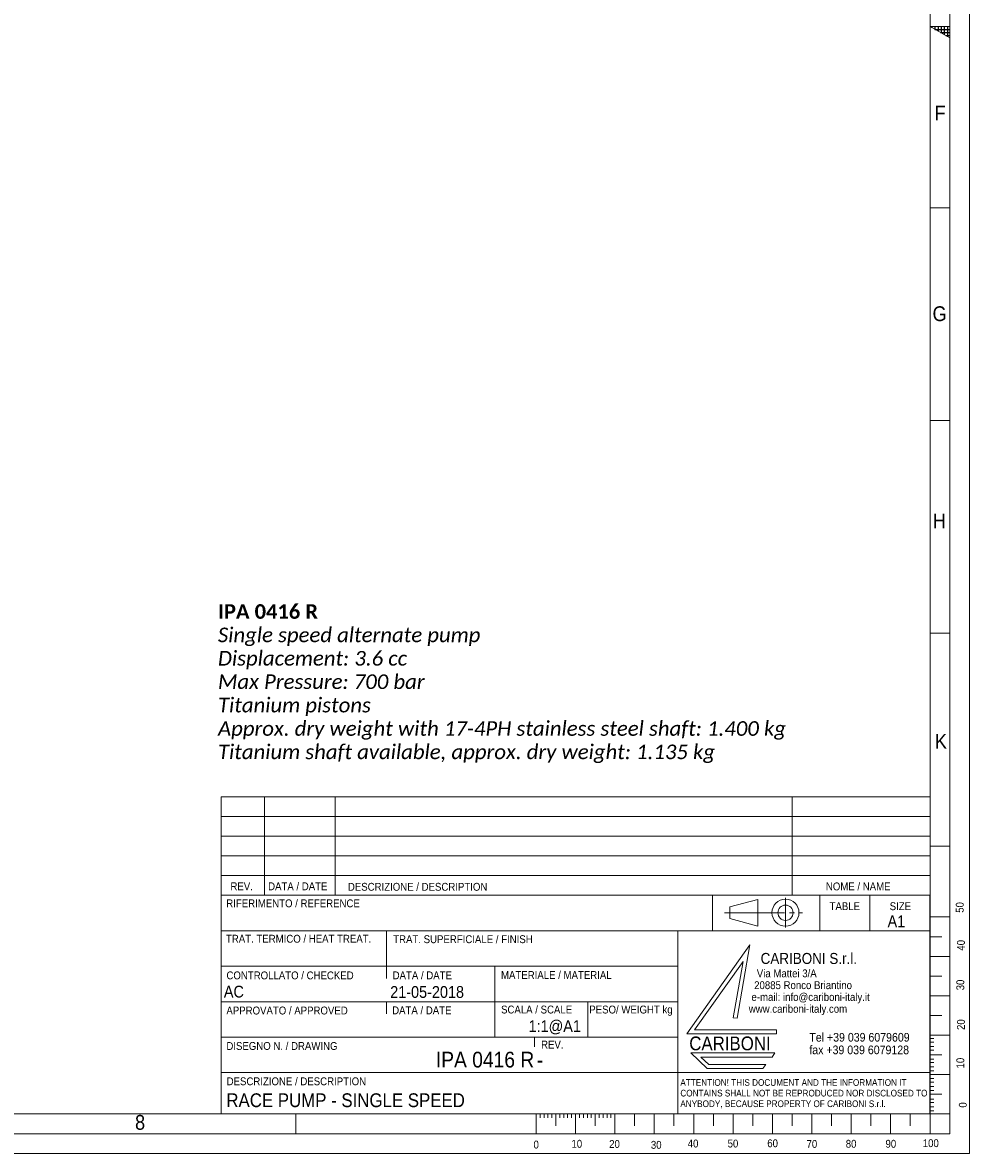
# Model space of a CAD drawing. Header units: millimetres. Extents: x 10 to 831, y 10 to 584.
# Tile 4 of 6: x 591 to 831, y 10 to 297. Entities that reach past the tile are written whole.
import ezdxf

# ---------------------------------------------------------------- set-up
doc = ezdxf.new("R2010")
doc.units = ezdxf.units.MM
doc.linetypes.add('SLD-Centro', pattern=[19.05, 15.24, -1.27, 1.27, -1.27])
doc.linetypes.add('SLD-Solido', pattern=[0])
doc.styles.add('SLDTEXTSTYLE0', font='CALIBRIB.TTF')
doc.styles.add('SLDTEXTSTYLE1', font='CALIBRII.TTF')
doc.styles.add('SLDTEXTSTYLE2', font='GOTHIC.TTF', dxfattribs={"width": 0.913})
doc.styles.add('SLDTEXTSTYLE3', font='GOTHIC.TTF', dxfattribs={"width": 0.913})
doc.styles.add('SLDTEXTSTYLE4', font='GOTHIC.TTF', dxfattribs={"width": 0.913})

# ---------------------------------------------------------------- blocks, each defined once
blk = doc.blocks.new('SW_NOTE_0')
at = {"color": 0, "linetype": 'Continuous', "lineweight": 0, "attachment_point": 1}
for s, insert, char_height, style in [('IPA 0416 R', (0, 4.94), 3.704, 'SLDTEXTSTYLE0'), ('Single speed alternate pump ', (0, -1), 3.7042, 'SLDTEXTSTYLE1'), ('Displacement: 3.6 cc', (0, -6.94), 3.7042, 'SLDTEXTSTYLE1'), ('Max Pressure: 700 bar', (0, -12.88), 3.7042, 'SLDTEXTSTYLE1'), ('Titanium pistons', (0, -18.82), 3.7042, 'SLDTEXTSTYLE1'), ('Approx. dry weight with 17-4PH stainless steel shaft: 1.400 kg', (0, -24.76), 3.7042, 'SLDTEXTSTYLE1'), ('Titanium shaft available, approx. dry weight: 1.135 kg', (0, -30.69), 3.7042, 'SLDTEXTSTYLE1')]:
    blk.add_mtext(s, dxfattribs=dict(at, insert=insert, char_height=char_height, style=style))
blk = doc.blocks.new('SW_NOTE_1')
at = {"color": 0, "linetype": 'Continuous', "lineweight": 0, "char_height": 2, "attachment_point": 1, "style": 'SLDTEXTSTYLE2'}
for s, insert in [('   Via Mattei 3/A', (0, 2.55)), ('  20885 Ronco Briantino', (0, -0.45)), (' e-mail: info@cariboni-italy.it', (0, -3.45)), ('www.cariboni-italy.com', (0, -6.45))]:
    blk.add_mtext(s, dxfattribs=dict(at, insert=insert))
blk = doc.blocks.new('SW_NOTE_2')
at = {"color": 0, "linetype": 'Continuous', "lineweight": 0, "char_height": 2.2, "attachment_point": 1, "style": 'SLDTEXTSTYLE2'}
for s, insert in [('Tel +39 039 6079609', (0, 2.81)), ('fax +39 039 6079128', (0, -0.39))]:
    blk.add_mtext(s, dxfattribs=dict(at, insert=insert))
blk = doc.blocks.new('SW_NOTE_3')
at = {"color": 0, "linetype": 'Continuous', "lineweight": 0, "char_height": 1.7, "attachment_point": 1, "style": 'SLDTEXTSTYLE2'}
for s, insert in [('ATTENTION! THIS DOCUMENT AND THE INFORMATION IT', (0, 2.17)), ('CONTAINS SHALL NOT BE REPRODUCED NOR DISCLOSED TO', (0, -0.53)), ('ANYBODY, BECAUSE PROPERTY OF CARIBONI S.r.l.', (0, -3.23))]:
    blk.add_mtext(s, dxfattribs=dict(at, insert=insert))

msp = doc.modelspace()

# ---------------------------------------------------------------- hatches: boundary and pattern name
at = {"linetype": 'Continuous'}
h = msp.add_hatch(dxfattribs=at)
h.set_pattern_fill('NET', color=8, scale=0.25, style=0)
h.paths.add_polyline_path([(821, 296), (826, 296), (826, 293.11325)], flags=0)

# ---------------------------------------------------------------- linework, layer by layer
at = {"color": 7, "linetype": 'SLD-Solido', "lineweight": 0}
for p, q in [((831, 10), (831, 584)), ((826, 15), (826, 579)), ((826, 293.11325), (821, 296)), ((821, 296), (826, 296)), ((826, 296), (826, 293.11325)), ((826, 250), (821, 250)), ((821, 250), (826, 250)), ((821, 196), (826, 196)), ((821, 142), (826, 142)), ((641, 100.50714), (641, 20.00714)), ((641, 100.50714), (821, 100.50714)), ((652, 100.50714), (652, 75.49899)), ((670, 100.50714), (670, 75.49899)), ((786, 100.50714), (786, 75.49899)), ((641.00331, 95.49899), (821.00331, 95.49899)), ((641.00331, 90.49899), (821.00331, 90.49899)), ((821, 88), (826, 88)), ((641.00331, 85.49899), (821.00331, 85.49899)), ((641.00331, 80.49899), (821.00331, 80.49899)), ((765.75153, 75.49899), (765.75153, 66.50714)), ((793, 75.49899), (793, 66.50714)), ((805.73625, 75.49899), (805.73625, 66.50714)), ((820.99427, 75.49417), (820.99427, 19.99417)), ((777.31168, 74.47005), (770.15883, 72.54428)), ((770.15883, 72.54428), (770.15883, 69.62086)), ((777.31168, 74.47005), (777.31168, 67.69509)), ((770.15883, 69.62086), (777.31168, 67.69509)), ((821, 70), (826, 70)), ((821, 66.50714), (641, 66.50714)), ((683, 57.50714), (683, 66.50714)), ((757, 39.50714), (757, 66.50714)), ((821, 65), (824, 65)), ((759.27912, 40.37655), (775.2668, 62.92492)), ((775.2668, 62.92492), (772.0454, 44.35082)), ((757, 57.50714), (641, 57.50714)), ((683, 57.50714), (683, 54.40835)), ((710.54293, 39.50714), (710.54293, 57.50714)), ((773.52628, 58.74126), (761.21402, 41.37655)), ((773.52628, 58.74126), (771.03494, 44.37655)), ((821, 60), (826, 60)), ((821, 55), (824, 55)), ((821, 50), (826, 50)), ((757, 48.50714), (641, 48.50714)), ((683, 48.50714), (683, 45.42711)), ((734.10845, 48.50714), (734.10845, 39.50714)), ((771.03494, 44.37655), (772.0454, 44.35082)), ((821, 45), (824, 45)), ((782.0454, 40.37655), (759.27912, 40.37655)), ((761.21402, 41.37655), (782.03494, 41.37655)), ((782.03494, 41.37655), (782.0454, 40.37655)), ((720.6152, 39.50714), (720.6152, 37.0086)), ((821, 40), (826, 40)), ((821, 39.17726), (822, 39.17726)), ((821, 38.21659), (822, 38.21659)), ((781.61955, 35.48204), (760.27912, 35.48204)), ((760.27912, 35.48204), (764.42933, 31.56552)), ((762.77951, 34.45969), (764.8326, 32.5222)), ((780.9264, 34.45969), (762.77951, 34.45969)), ((781.61955, 35.48204), (780.9264, 34.45969)), ((821, 37.12693), (822, 37.12693)), ((821, 36.17025), (822, 36.17025)), ((821, 35), (824, 35)), ((764.8326, 32.5222), (779.27912, 32.5222)), ((779.27912, 32.5222), (778.58182, 31.56552)), ((821, 33.90848), (822, 33.90848)), ((821, 33.06064), (822, 33.06064)), ((821, 31.97099), (822, 31.97099)), ((757, 20.00714), (757, 30.50714)), ((757, 30.50714), (821, 30.50714)), ((764.42933, 31.56552), (778.58182, 31.56552)), ((821, 30.95515), (822, 30.95515)), ((821, 30), (826, 30)), ((821, 28.99949), (822, 28.99949)), ((821, 28.03881), (822, 28.03881)), ((821, 26.94916), (822, 26.94916)), ((821, 25.99247), (822, 25.99247)), ((821, 25), (824, 25)), ((821, 23.7307), (822, 23.7307)), ((821, 22.88287), (822, 22.88287)), ((821, 21.79321), (822, 21.79321)), ((821, 20.83653), (822, 20.83653)), ((660, 20), (660, 15)), ((721, 20), (721, 15)), ((722, 20), (722, 19)), ((723, 20), (723, 19)), ((724, 20), (724, 19)), ((725, 20), (725, 19)), ((726, 20), (726, 17)), ((727, 20), (727, 19)), ((728, 20), (728, 19)), ((729, 20), (729, 19)), ((730, 20), (730, 19)), ((731, 20), (731, 15)), ((732, 20), (732, 19)), ((733, 20), (733, 19)), ((734, 20), (734, 19)), ((735, 20), (735, 19)), ((736, 20), (736, 17)), ((737, 20), (737, 19)), ((738, 20), (738, 19)), ((739, 20), (739, 19)), ((740, 20), (740, 19)), ((741, 20), (741, 15)), ((746, 20), (746, 17)), ((751, 20), (751, 15)), ((756, 20), (756, 17)), ((761, 20), (761, 15)), ((766, 20), (766, 17)), ((771, 20), (771, 15)), ((776, 17), (776, 20)), ((781, 20), (781, 15)), ((786, 20), (786, 17)), ((791, 20), (791, 15)), ((796, 20), (796, 17)), ((801, 20), (801, 15)), ((806, 20), (806, 17)), ((811, 20), (811, 15)), ((816, 20), (816, 17)), ((821, 20), (821, 15)), ((826, 20), (821, 20)), ((15, 15), (826, 15)), ((10, 10), (831, 10))]:
    msp.add_line(p, q, dxfattribs=at)
at = {"color": 7, "linetype": 'SLD-Solido', "lineweight": 15}
for p, q in [((821, 20), (821, 574)), ((641, 75.49899), (821, 75.49899)), ((641, 39.50714), (757, 39.50714)), ((757, 39.50714), (757, 30.50714)), ((757, 30.50714), (641, 30.50714)), ((20, 20), (821, 20)), ((641, 20.00714), (821, 20.00714))]:
    msp.add_line(p, q, dxfattribs=at)
at = {"color": 7, "linetype": 'SLD-Centro', "lineweight": 0}
for p, q in [((784.30425, 74.87128), (784.30425, 67.29386)), ((768.84698, 71.08257), (788.66525, 71.08257))]:
    msp.add_line(p, q, dxfattribs=at)
at = {"color": 7, "linetype": 'SLD-Solido', "lineweight": 0}
for radius in [3.43032, 1.93714]:
    msp.add_circle((784.30425, 71.08257), radius, dxfattribs=at)

# ---------------------------------------------------------------- block references
at = {"color": 7, "linetype": 'Continuous', "lineweight": 0}
for name, p in [('SW_NOTE_0', (640.21016, 144.45113)), ('SW_NOTE_1', (774.99292, 54.14324)), ('SW_NOTE_2', (790.36252, 37.75691)), ('SW_NOTE_3', (757.61213, 26.6769))]:
    msp.add_blockref(name, p, dxfattribs=at)

# ---------------------------------------------------------------- texts
for s, insert, char_height, attachment_point, style in [('F', (822.17837, 275.94445), 3.762, 1, 'SLDTEXTSTYLE2'), ('G', (821.64379, 225.00103), 3.762, 1, 'SLDTEXTSTYLE2'), ('H', (821.69526, 172.40777), 3.762, 1, 'SLDTEXTSTYLE2'), ('K', (822.24482, 116.46454), 3.762, 1, 'SLDTEXTSTYLE2'), ('REV.', (646.22723, 78.78861), 2, 2, 'SLDTEXTSTYLE2'), ('DATA / DATE', (652.94496, 78.78861), 2, 1, 'SLDTEXTSTYLE2'), ('DESCRIZIONE / DESCRIPTION', (673.19775, 78.66004), 2, 1, 'SLDTEXTSTYLE2'), ('NOME / NAME', (794.56748, 78.75643), 2, 1, 'SLDTEXTSTYLE2'), ('RIFERIMENTO / REFERENCE', (642.32479, 74.46307), 2, 1, 'SLDTEXTSTYLE2'), ('TABLE', (795.50332, 73.73673), 2, 1, 'SLDTEXTSTYLE2'), ('SIZE', (810.76382, 73.73673), 2, 1, 'SLDTEXTSTYLE2'), ('A1', (810.22563, 70.40812), 3, 1, 'SLDTEXTSTYLE3'), ('TRAT. TERMICO / HEAT TREAT.', (642.24362, 65.47612), 2, 1, 'SLDTEXTSTYLE2'), ('TRAT. SUPERFICIALE / FINISH', (684.70857, 65.36267), 2, 1, 'SLDTEXTSTYLE2'), ('CARIBONI S.r.l.', (777.9966, 60.87436), 2.7966102, 1, 'SLDTEXTSTYLE2'), ('CONTROLLATO / CHECKED', (642.3718, 56.17335), 2, 1, 'SLDTEXTSTYLE2'), ('DATA / DATE', (684.56236, 56.18887), 2, 1, 'SLDTEXTSTYLE2'), ('MATERIALE / MATERIAL', (712.08126, 56.26887), 2, 1, 'SLDTEXTSTYLE2'), ('AC', (641.71075, 52.55926), 3, 1, 'SLDTEXTSTYLE2'), ('21-05-2018', (683.94287, 52.46452), 3, 1, 'SLDTEXTSTYLE2'), ('APPROVATO / APPROVED', (642.35915, 47.26166), 2, 1, 'SLDTEXTSTYLE2'), ('DATA / DATE', (684.43879, 47.30631), 2, 1, 'SLDTEXTSTYLE2'), ('SCALA / SCALE', (712.09234, 47.50929), 2, 1, 'SLDTEXTSTYLE2'), ('PESO/ WEIGHT kg', (734.49164, 47.50929), 2, 1, 'SLDTEXTSTYLE2'), ('1:1@A1', (719.07429, 43.80615), 3, 1, 'SLDTEXTSTYLE2'), ('DISEGNO N. / DRAWING', (642.3522, 38.26043), 2, 1, 'SLDTEXTSTYLE2'), ('REV.', (722.25259, 38.60879), 2, 1, 'SLDTEXTSTYLE2'), ('CARIBONI', (759.87997, 39.66407), 3.5, 1, 'SLDTEXTSTYLE4'), ('IPA 0416 R', (720.51671, 35.799), 4, 3, 'SLDTEXTSTYLE3'), ('- ', (721.20237, 35.73929), 4, 1, 'SLDTEXTSTYLE3'), ('DESCRIZIONE / DESCRIPTION', (642.41511, 29.29403), 2, 1, 'SLDTEXTSTYLE2'), ('RACE PUMP - SINGLE SPEED', (642.34943, 25.24124), 3.5, 1, 'SLDTEXTSTYLE2'), ('8', (619.15759, 19.75113), 3.762, 1, 'SLDTEXTSTYLE2'), ('0', (720.33589, 13.22839), 2, 1, 'SLDTEXTSTYLE2'), ('10', (729.96549, 13.43337), 2, 1, 'SLDTEXTSTYLE2'), ('20', (739.54085, 13.38608), 2, 1, 'SLDTEXTSTYLE2'), ('30', (750.12979, 13.16966), 2, 1, 'SLDTEXTSTYLE2'), ('40', (759.48387, 13.50215), 2, 1, 'SLDTEXTSTYLE2'), ('50', (769.61306, 13.50215), 2, 1, 'SLDTEXTSTYLE2'), ('60', (779.68094, 13.55691), 2, 1, 'SLDTEXTSTYLE2'), ('70', (789.65245, 13.39265), 2, 1, 'SLDTEXTSTYLE2'), ('80', (799.60644, 13.43536), 2, 1, 'SLDTEXTSTYLE2'), ('90', (809.6984, 13.43536), 2, 1, 'SLDTEXTSTYLE2'), ('100', (819.15962, 13.59304), 2, 1, 'SLDTEXTSTYLE2')]:
    msp.add_mtext(s, dxfattribs=dict(at, insert=insert, char_height=char_height, attachment_point=attachment_point, style=style))
at = {"color": 7, "linetype": 'Continuous', "lineweight": 0, "char_height": 2, "attachment_point": 1, "rotation": 90, "style": 'SLDTEXTSTYLE2'}
for s, insert in [('50', (827.54837, 71.06672)), ('40', (827.84882, 61.45256)), ('30', (827.6986, 51.38775)), ('20', (827.84882, 41.32293)), ('10', (827.6986, 31.55855)), ('0', (828.32734, 21.60723))]:
    msp.add_mtext(s, dxfattribs=dict(at, insert=insert))

doc.saveas('drawing.dxf')
